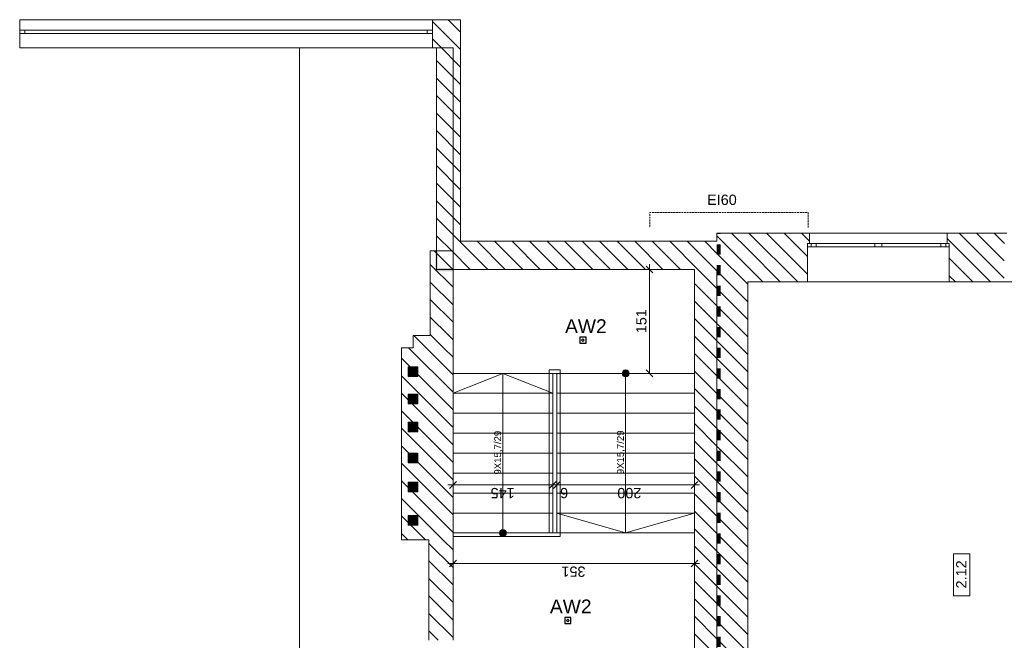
# Model space of a CAD drawing. Header units: millimetres. Extents: x -146116 to 602001, y -318793 to 100489.
# Tile 17 of 100: x 293469 to 307784, y -188645 to -179625. Entities that reach past the tile are written whole.
import ezdxf

# ---------------------------------------------------------------- set-up
doc = ezdxf.new("R2010")
doc.units = ezdxf.units.MM
doc.header["$LTSCALE"] = 0.1
doc.header["$MEASUREMENT"] = 0
doc.linetypes.add('eks Rzut piętra II$0$Krawędzie ukryte', pattern=[391.222223, 282.222223, -109])
for name, color, linetype, lineweight in [('eks Rzut piętra II$0$2D - Ogólne_Nr_pióra__38', 8, 'Continuous', 13), ('eks Rzut piętra II$0$Nowe_220-A Ściany_Nr_pióra__27', 8, 'Continuous', 25), ('eks Rzut piętra II$0$Nowe_2D - Ogólne_Nr_pióra__38', 8, 'Continuous', 13), ('eks Rzut piętra II$0$Nowe_830-G Teksty Etykiety_Nr_pióra__38', 8, 'Continuous', 13), ('eks Rzut piętra II$0$poziom_3 (1)_7_0_Nr_pióra__21_Nr_pióra__7', 8, 'Continuous', 18), ('eks Rzut piętra II$0$poziom_3 (1)_7_2D - Ogólne_Nr_pióra__1_Nr_pióra__7', 8, 'Continuous', 18), ('eks Rzut piętra II$0$poziom_3 (1)_7_2D - Ogólne_Nr_pióra__7_Nr_pióra__7', 8, 'Continuous', 18), ('eks Rzut piętra II$0$poziom_3 (1)_7_Konstrukcja - Schody_Nr_pióra__81_Nr_pióra__1', 8, 'Continuous', 18), ('eks Rzut piętra II$0$poziom_3 (1)_7_Konstrukcja - Stropy_Nr_pióra__81_Nr_pióra__1', 8, 'Continuous', 18), ('eks Rzut piętra II$0$poziom_3 (1)_7_Konstrukcja - Ściany zew_Nr_pióra__107_Nr_pióra__11', 8, 'Continuous', 18), ('eks Rzut piętra II$0$poziom_3 (1)_7_Konstrukcja - Ściany zew_Nr_pióra__27_Nr_pióra__7', 8, 'Continuous', 18), ('eks Rzut piętra II$0$poziom_3 (1)_7_Metryczki pomieszczeń ArchiCADa_Nr_pióra__6_Nr_pióra__5', 8, 'Continuous', 18), ('eks Rzut piętra II$0$poziom_3 (1)_7_Okna ArchiCADa_Nr_pióra__101_Nr_pióra__252', 8, 'Continuous', 18), ('eks Rzut piętra II$0$poziom_3 (1)_7_Okna ArchiCADa_Nr_pióra__27_Nr_pióra__7', 8, 'Continuous', 18), ('eks Rzut piętra II$0$poziom_3 (1)_7_Okna ArchiCADa_Nr_pióra__81_Nr_pióra__1', 8, 'Continuous', 18), ('Oświetlenie ewakuacyjne', 3, 'Continuous', 20)]:
    doc.layers.add(name, color=color, linetype=linetype, lineweight=lineweight)
for name, color, linetype in [('eks Rzut piętra II$0$poziom_3 (1)_7_2D - Ogólne_Nr_pióra__19', 8, 'Continuous'), ('eks Rzut piętra II$0$poziom_3 (1)_7_Konstrukcja - Schody', 8, 'Continuous'), ('LUXIONA', 92, 'Continuous')]:
    doc.layers.add(name, color=color, linetype=linetype)
doc.styles.add('ARIAL', font='arial.ttf')
doc.styles.add('eks Rzut piętra II$0$GENERATED_STYLE_1', font='arial.ttf')
doc.styles.add('eks Rzut piętra II$0$GENERATED_STYLE_3', font='arial.ttf')
pattern_1 = [(135, (238251.98, 12155.94), (127.2792, 127.2792), [])]

# ---------------------------------------------------------------- blocks, each defined once
blk = doc.blocks.new('*X153')
at = {"layer": 'eks Rzut piętra II$0$2D - Ogólne_Nr_pióra__38', "linetype": 'Continuous', "lineweight": 13}
for points in [[(75749, -25002), (75734, -25002), (75734, -25048), (75749, -25048)], [(75749, -25048), (75734, -25048), (75734, -25058), (75749, -25058)], [(75899, -25002), (75899, -25048), (76049, -25048), (76049, -25002)], [(76049, -25048), (75899, -25048), (75899, -25058), (76049, -25058)], [(76199, -25002), (76199, -25048), (76349, -25048), (76349, -25002)], [(76349, -25048), (76199, -25048), (76199, -25058), (76349, -25058)], [(76499, -25002), (76499, -25048), (76649, -25048), (76649, -25002)], [(76649, -25048), (76499, -25048), (76499, -25058), (76649, -25058)], [(76799, -25002), (76799, -25048), (76949, -25048), (76949, -25002)], [(76949, -25048), (76799, -25048), (76799, -25058), (76949, -25058)], [(77099, -25002), (77099, -25048), (77249, -25048), (77249, -25002)], [(77249, -25048), (77099, -25048), (77099, -25058), (77249, -25058)], [(77399, -25002), (77399, -25048), (77549, -25048), (77549, -25002)], [(77549, -25048), (77399, -25048), (77399, -25058), (77549, -25058)], [(77699, -25002), (77699, -25048), (77849, -25048), (77849, -25002)], [(77849, -25048), (77699, -25048), (77699, -25058), (77849, -25058)], [(77999, -25002), (77999, -25048), (78149, -25048), (78149, -25002)], [(78149, -25048), (77999, -25048), (77999, -25058), (78149, -25058)], [(78299, -25002), (78299, -25048), (78449, -25048), (78449, -25002)], [(78449, -25048), (78299, -25048), (78299, -25058), (78449, -25058)], [(78599, -25002), (78599, -25048), (78749, -25048), (78749, -25002)], [(78749, -25048), (78599, -25048), (78599, -25058), (78749, -25058)], [(78899, -25002), (78899, -25048), (79049, -25048), (79049, -25002)], [(79049, -25048), (78899, -25048), (78899, -25058), (79049, -25058)], [(79199, -25002), (79199, -25048), (79349, -25048), (79349, -25002)], [(79349, -25048), (79199, -25048), (79199, -25058), (79349, -25058)], [(79499, -25002), (79499, -25048), (79649, -25048), (79649, -25002)], [(79649, -25048), (79499, -25048), (79499, -25058), (79649, -25058)], [(79799, -25002), (79799, -25048), (79949, -25048), (79949, -25002)], [(79949, -25048), (79799, -25048), (79799, -25058), (79949, -25058)], [(80099, -25002), (80099, -25048), (80249, -25048), (80249, -25002)], [(80249, -25048), (80099, -25048), (80099, -25058), (80249, -25058)], [(80399, -25002), (80399, -25048), (80549, -25048), (80549, -25002)], [(80549, -25048), (80399, -25048), (80399, -25058), (80549, -25058)], [(80699, -25002), (80699, -25048), (80849, -25048), (80849, -25002)], [(80849, -25048), (80699, -25048), (80699, -25058), (80849, -25058)], [(80999, -25002), (80999, -25048), (81149, -25048), (81149, -25002)], [(81149, -25048), (80999, -25048), (80999, -25058), (81149, -25058)], [(81299, -25002), (81299, -25048), (81449, -25048), (81449, -25002)], [(81449, -25048), (81299, -25048), (81299, -25058), (81449, -25058)], [(81599, -25002), (81599, -25048), (81749, -25048), (81749, -25002)], [(81749, -25048), (81599, -25048), (81599, -25058), (81749, -25058)], [(81899, -25002), (81899, -25048), (82049, -25048), (82049, -25002)], [(82049, -25048), (81899, -25048), (81899, -25058), (82049, -25058)], [(82199, -25002), (82199, -25048), (82349, -25048), (82349, -25002)], [(82349, -25048), (82199, -25048), (82199, -25058), (82349, -25058)], [(82499, -25002), (82499, -25048), (82621, -25048), (82621, -25002)], [(82499, -25058), (82621, -25058), (82621, -25048), (82499, -25048)]]:
    blk.add_hatch(color=30, dxfattribs=at).paths.add_polyline_path(points)
blk = doc.blocks.new('eks Rzut piętra II$0$Wypełnienie_3', base_point=(0, 1500))
at = {"layer": 'eks Rzut piętra II$0$2D - Ogólne_Nr_pióra__38', "color": 30, "linetype": 'Continuous', "lineweight": 13}
blk.add_blockref('*X153', (0, 0), dxfattribs=at)
blk = doc.blocks.new('eks Rzut piętra II')
at = {"layer": 'eks Rzut piętra II$0$poziom_3 (1)_7_2D - Ogólne_Nr_pióra__19', "linetype": 'Continuous', "lineweight": 0}
for points in [[(198784, 28488), (199041, 28488), (199041, 28537), (198821, 28537), (198821, 28784), (198784, 28784)], [(198392, 27101), (198392, 26961), (198532, 26961), (198532, 27101)], [(198392, 26704), (198392, 26564), (198532, 26564), (198532, 26704)], [(198392, 26295), (198392, 26155), (198532, 26155), (198532, 26295)], [(198392, 25844), (198392, 25704), (198532, 25704), (198532, 25844)], [(198392, 25423), (198392, 25283), (198532, 25283), (198532, 25423)], [(198392, 24939), (198392, 24799), (198532, 24799), (198532, 24939)]]:
    blk.add_hatch(color=256, dxfattribs=at).paths.add_polyline_path(points)
at = {"layer": 'eks Rzut piętra II$0$poziom_3 (1)_7_Konstrukcja - Schody', "linetype": 'Continuous', "lineweight": 0}
for points in [[(201552, 26956), (201560, 26957), (201568, 26959), (201576, 26962), (201583, 26966), (201589, 26972), (201594, 26979), (201598, 26986), (201600, 26994), (201602, 27002), (201602, 27010), (201600, 27018), (201598, 27026), (201594, 27033), (201589, 27040), (201583, 27045), (201576, 27050), (201568, 27053), (201560, 27055), (201552, 27056), (201544, 27055), (201536, 27053), (201528, 27050), (201521, 27045), (201515, 27040), (201510, 27033), (201506, 27026), (201504, 27018), (201502, 27010), (201502, 27002), (201504, 26994), (201506, 26986), (201510, 26979), (201515, 26972), (201521, 26966), (201528, 26962), (201536, 26959), (201544, 26957)], [(199767, 24736), (199759, 24735), (199751, 24733), (199743, 24730), (199736, 24725), (199730, 24720), (199725, 24713), (199721, 24706), (199719, 24698), (199717, 24690), (199717, 24682), (199719, 24674), (199721, 24666), (199725, 24659), (199730, 24652), (199736, 24646), (199743, 24642), (199751, 24639), (199759, 24637), (199767, 24636), (199775, 24637), (199783, 24639), (199791, 24642), (199798, 24646), (199804, 24652), (199809, 24659), (199813, 24666), (199815, 24674), (199817, 24682), (199817, 24690), (199815, 24698), (199813, 24706), (199809, 24713), (199804, 24720), (199798, 24725), (199791, 24730), (199783, 24733), (199775, 24735)]]:
    blk.add_hatch(color=256, dxfattribs=at).paths.add_polyline_path(points)
at = {"layer": 'eks Rzut piętra II$0$poziom_3 (1)_7_Konstrukcja - Ściany zew_Nr_pióra__107_Nr_pióra__11', "linetype": 'Continuous', "lineweight": 18}
h = blk.add_hatch(dxfattribs=at)
h.set_pattern_fill('BLOCZKI_CERAMICZNE_0007', color=256, angle=270, style=0, pattern_type=2)
h.set_pattern_definition(pattern_1)
h.paths.add_polyline_path([(198742, 31736), (198802, 31736), (199152, 32146), (198742, 32146)])
h = blk.add_hatch(dxfattribs=at)
h.set_pattern_fill('BLOCZKI_CERAMICZNE_0007', color=256, angle=270, style=0, pattern_type=2)
h.set_pattern_definition(pattern_1)
h.paths.add_polyline_path([(199152, 28926), (199152, 32146), (198802, 31736), (198802, 28516)])
h = blk.add_hatch(dxfattribs=at)
h.set_pattern_fill('BLOCZKI_CERAMICZNE_0007', color=256, angle=270, style=0, pattern_type=2)
h.set_pattern_definition(pattern_1)
h.paths.add_polyline_path([(202877, 28926), (199152, 28926), (198802, 28516), (202877, 28516)])
h = blk.add_hatch(dxfattribs=at)
h.set_pattern_fill('BLOCZKI_CERAMICZNE_0007', color=256, angle=270, style=0, pattern_type=2)
h.set_pattern_definition(pattern_1)
h.paths.add_polyline_path([(203327, 22416), (203327, 29046), (202877, 29046), (202877, 22416)])
h = blk.add_hatch(dxfattribs=at)
h.set_pattern_fill('BLOCZKI_CERAMICZNE_0007', color=256, angle=270, style=0, pattern_type=2)
h.set_pattern_definition(pattern_1)
h.paths.add_polyline_path([(203327, 28336), (204197, 28336), (204197, 28896), (204227, 28896), (204227, 29046), (203327, 29046)])
h = blk.add_hatch(dxfattribs=at)
h.set_pattern_fill('BLOCZKI_CERAMICZNE_0007', color=256, angle=270, style=0, pattern_type=2)
h.set_pattern_definition(pattern_1)
h.paths.add_polyline_path([(207057, 28336), (207057, 28896), (207092, 28896), (207092, 29046), (206227, 29046), (206227, 28896), (206257, 28896), (206257, 28336)])
h = blk.add_hatch(dxfattribs=at)
h.set_pattern_fill('BLOCZKI_CERAMICZNE_0007', color=256, angle=270, style=0, pattern_type=2)
h.set_pattern_definition(pattern_1)
h.paths.add_polyline_path([(199042, 27556), (199042, 28786), (198712, 28786), (198712, 27556)])
h = blk.add_hatch(dxfattribs=at)
h.set_pattern_fill('BLOCZKI_CERAMICZNE_0007', color=256, angle=270, style=0, pattern_type=2)
h.set_pattern_definition(pattern_1)
h.paths.add_polyline_path([(202877, 22416), (202877, 28516), (202552, 28516), (202552, 22616)])
h = blk.add_hatch(dxfattribs=at)
h.set_pattern_fill('BLOCZKI_CERAMICZNE_0007', color=256, angle=270, style=0, pattern_type=2)
h.set_pattern_definition(pattern_1)
h.paths.add_polyline_path([(199042, 27376), (199042, 27556), (198462, 27556), (198462, 27376)])
h = blk.add_hatch(dxfattribs=at)
h.set_pattern_fill('BLOCZKI_CERAMICZNE_0007', color=256, angle=270, style=0, pattern_type=2)
h.set_pattern_definition(pattern_1)
h.paths.add_polyline_path([(199042, 24586), (199042, 27376), (198292, 27376), (198292, 24586)])
h = blk.add_hatch(dxfattribs=at)
h.set_pattern_fill('BLOCZKI_CERAMICZNE_0007', color=256, angle=270, style=0, pattern_type=2)
h.set_pattern_definition(pattern_1)
h.paths.add_polyline_path([(198692, 23126), (199042, 23126), (199042, 24586), (198692, 24586)])
at = {"layer": 'eks Rzut piętra II$0$Nowe_220-A Ściany_Nr_pióra__27', "linetype": 'Continuous', "lineweight": 18}
for p, q in [((201948, 28466), (201848, 28566)), ((201898, 28516), (201898, 28591)), ((201898, 27006), (201898, 28516)), ((201848, 27056), (201948, 26956)), ((201848, 27056), (201948, 26956)), ((199042, 25384), (198967, 25384)), ((199092, 25434), (198992, 25334)), ((199042, 25478), (199042, 25290)), ((200492, 25384), (199042, 25384)), ((200442, 25334), (200542, 25434)), ((200442, 25334), (200542, 25434)), ((200492, 25478), (200492, 25290)), ((200552, 25384), (200492, 25384)), ((200502, 25334), (200602, 25434)), ((200502, 25334), (200602, 25434)), ((200552, 25478), (200552, 25290)), ((202552, 25384), (200552, 25384)), ((202502, 25334), (202602, 25434)), ((202627, 25384), (202552, 25384)), ((199042, 24336), (199042, 24148)), ((202552, 24336), (202552, 24148)), ((199042, 24242), (198967, 24242)), ((199092, 24292), (198992, 24192)), ((202552, 24242), (199042, 24242)), ((202502, 24192), (202602, 24292)), ((202627, 24242), (202552, 24242))]:
    blk.add_line(p, q, dxfattribs=at)
at = {"layer": 'eks Rzut piętra II$0$Nowe_2D - Ogólne_Nr_pióra__38', "linetype": 'eks Rzut piętra II$0$Krawędzie ukryte', "lineweight": 13, "flags": 128}
blk.add_lwpolyline([(204207, 29126), (204207, 29343), (201902, 29343), (201902, 29126)], dxfattribs=at)
at = {"layer": 'eks Rzut piętra II$0$poziom_3 (1)_7_0_Nr_pióra__21_Nr_pióra__7', "linetype": 'Continuous', "lineweight": 18, "flags": 128}
blk.add_lwpolyline([(199042, 24636), (200602, 24636), (200602, 27056), (200442, 27056), (200442, 24686)], dxfattribs=at)
at = {"layer": 'eks Rzut piętra II$0$poziom_3 (1)_7_2D - Ogólne_Nr_pióra__1_Nr_pióra__7', "linetype": 'Continuous', "lineweight": 18, "flags": 128}
for points in [[(198392, 27101), (198532, 27101), (198532, 26961), (198392, 26961)], [(198392, 26704), (198532, 26704), (198532, 26564), (198392, 26564)], [(198392, 26295), (198532, 26295), (198532, 26155), (198392, 26155)], [(198392, 25844), (198532, 25844), (198532, 25704), (198392, 25704)], [(198392, 25423), (198532, 25423), (198532, 25283), (198392, 25283)], [(198392, 24939), (198532, 24939), (198532, 24799), (198392, 24799)]]:
    blk.add_lwpolyline(points, close=True, dxfattribs=at)
at = {"layer": 'eks Rzut piętra II$0$poziom_3 (1)_7_2D - Ogólne_Nr_pióra__1_Nr_pióra__7', "linetype": 'Continuous', "lineweight": 18}
for centre in [(198464, 26259), (198464, 26192), (198464, 25808), (198464, 25741), (198464, 24903), (198464, 24835)]:
    blk.add_ellipse(centre, major_axis=(0, 33.6), ratio=0.860295, dxfattribs=at)
at = {"layer": 'eks Rzut piętra II$0$poziom_3 (1)_7_2D - Ogólne_Nr_pióra__7_Nr_pióra__7', "linetype": 'Continuous', "lineweight": 18}
for p, q in [((198392, 27101), (198532, 26961)), ((198392, 26704), (198532, 26564)), ((198392, 26295), (198532, 26155)), ((198392, 25844), (198532, 25704)), ((198392, 25423), (198532, 25283)), ((198392, 24939), (198532, 24799))]:
    blk.add_line(p, q, dxfattribs=at)
at = {"layer": 'eks Rzut piętra II$0$poziom_3 (1)_7_Konstrukcja - Schody_Nr_pióra__81_Nr_pióra__1', "linetype": 'Continuous', "lineweight": 18}
for p, q in [((199042, 24686), (199042, 27006)), ((200492, 27006), (199042, 27006)), ((200492, 27006), (199042, 27006)), ((199767, 27006), (199042, 26716)), ((199767, 24686), (199767, 27006)), ((199767, 27006), (200492, 26716)), ((200492, 24686), (200492, 27006)), ((200552, 27006), (200552, 24686)), ((202552, 27006), (200552, 27006)), ((202552, 27006), (200552, 27006)), ((201552, 27006), (201552, 24686)), ((202552, 27006), (202552, 24686)), ((200492, 26716), (199042, 26716)), ((202552, 26716), (200552, 26716)), ((200492, 26426), (199042, 26426)), ((202552, 26426), (200552, 26426)), ((200492, 26136), (199042, 26136)), ((202552, 26136), (200552, 26136)), ((200492, 25846), (199042, 25846)), ((202552, 25846), (200552, 25846)), ((200492, 25556), (199042, 25556)), ((202552, 25556), (200552, 25556)), ((200492, 25266), (199042, 25266)), ((202552, 25266), (200552, 25266)), ((200492, 24976), (199042, 24976)), ((202552, 24976), (200552, 24976)), ((201552, 24686), (200552, 24976)), ((201552, 24686), (202552, 24976)), ((200492, 24686), (199042, 24686)), ((200492, 24686), (199042, 24686)), ((202552, 24686), (200552, 24686)), ((202552, 24686), (200552, 24686))]:
    blk.add_line(p, q, dxfattribs=at)
for centre in [(201552, 27006), (199767, 24686)]:
    blk.add_circle(centre, 50, dxfattribs=at)
at = {"layer": 'eks Rzut piętra II$0$poziom_3 (1)_7_Konstrukcja - Stropy_Nr_pióra__81_Nr_pióra__1', "linetype": 'Continuous', "lineweight": 18, "flags": 128}
for points in [[(202002, 10886), (202002, 22616), (202552, 22616), (202552, 24686), (202002, 24686), (199042, 24686), (199042, 31736), (196812, 31736), (196812, 3886), (199042, 3886), (199042, 10886)], [(199042, 27006), (199042, 28516), (202552, 28516), (202552, 27006)], [(223567, 22156), (203327, 22156), (203327, 28336), (223567, 28336), (223567, 23756)]]:
    blk.add_lwpolyline(points, close=True, dxfattribs=at)
at = {"layer": 'eks Rzut piętra II$0$poziom_3 (1)_7_Konstrukcja - Ściany zew_Nr_pióra__27_Nr_pióra__7', "linetype": 'Continuous', "lineweight": 18}
for p, q in [((192742, 32146), (192742, 31996)), ((198742, 32146), (198742, 31996)), ((192742, 31996), (192742, 31946)), ((192742, 31946), (192742, 31736)), ((198742, 31996), (198742, 31946)), ((198742, 31946), (198742, 31736)), ((204227, 29046), (204227, 28896)), ((206227, 29046), (206227, 28896)), ((204227, 28896), (204197, 28896)), ((204197, 28896), (204197, 28846)), ((204197, 28846), (204197, 28336)), ((206227, 28896), (206257, 28896)), ((206257, 28896), (206257, 28846)), ((206257, 28846), (206257, 28336))]:
    blk.add_line(p, q, dxfattribs=at)
at = {"layer": 'eks Rzut piętra II$0$poziom_3 (1)_7_Konstrukcja - Ściany zew_Nr_pióra__27_Nr_pióra__7', "linetype": 'Continuous', "lineweight": 18, "flags": 128}
for points in [[(199152, 32146), (198742, 32146)], [(199152, 28926), (199152, 32146)], [(198742, 31736), (198802, 31736)], [(198802, 31736), (198802, 28516)], [(202877, 28926), (199152, 28926)], [(203327, 29046), (202877, 29046)], [(202877, 29046), (202877, 28926)], [(204227, 29046), (203327, 29046)], [(207092, 29046), (206227, 29046)], [(199042, 28786), (198712, 28786)], [(198712, 28786), (198712, 27556)], [(199042, 27556), (199042, 28786)], [(198802, 28516), (202552, 28516)], [(202552, 28516), (202552, 22616)], [(202877, 28516), (202877, 22416)], [(203327, 22416), (203327, 28336)], [(203327, 28336), (204197, 28336)], [(206257, 28336), (207057, 28336)], [(198712, 27556), (198462, 27556)], [(198462, 27556), (198462, 27376)], [(199042, 27376), (199042, 27556)], [(198462, 27376), (198292, 27376)], [(198292, 27376), (198292, 24586)], [(199042, 24586), (199042, 27376)], [(198292, 24586), (198692, 24586)], [(198692, 24586), (198692, 23126)], [(199042, 23126), (199042, 24586)]]:
    blk.add_lwpolyline(points, dxfattribs=at)
at = {"layer": 'eks Rzut piętra II$0$poziom_3 (1)_7_Metryczki pomieszczeń ArchiCADa_Nr_pióra__6_Nr_pióra__5', "linetype": 'Continuous', "lineweight": 18}
for p, q in [((206320, 23774), (206320, 24384)), ((206320, 24384), (206555, 24384)), ((206555, 24384), (206555, 23774)), ((206555, 23774), (206320, 23774))]:
    blk.add_line(p, q, dxfattribs=at)
at = {"layer": 'eks Rzut piętra II$0$poziom_3 (1)_7_Okna ArchiCADa_Nr_pióra__101_Nr_pióra__252', "linetype": 'Continuous', "lineweight": 18}
for p, q in [((192742, 31996), (192817, 31996)), ((192817, 31946), (192742, 31946)), ((192817, 31996), (192817, 31946)), ((198667, 31946), (198667, 31996)), ((198667, 31996), (198742, 31996)), ((198742, 31946), (198667, 31946)), ((204197, 28896), (204322, 28896)), ((204322, 28846), (204197, 28846)), ((204322, 28896), (204322, 28846)), ((205177, 28846), (205177, 28896)), ((205177, 28896), (205227, 28896)), ((205227, 28846), (205177, 28846)), ((205227, 28896), (205277, 28896)), ((205277, 28846), (205227, 28846)), ((205277, 28896), (205277, 28846)), ((206132, 28846), (206132, 28896)), ((206132, 28896), (206257, 28896)), ((206257, 28846), (206132, 28846))]:
    blk.add_line(p, q, dxfattribs=at)
at = {"layer": 'eks Rzut piętra II$0$poziom_3 (1)_7_Okna ArchiCADa_Nr_pióra__27_Nr_pióra__7', "linetype": 'Continuous', "lineweight": 18}
for p, q in [((192742, 31996), (192742, 31946)), ((198742, 31996), (198742, 31946)), ((204197, 28896), (204197, 28846)), ((204227, 28896), (204197, 28896)), ((206227, 28896), (206257, 28896)), ((206257, 28896), (206257, 28846))]:
    blk.add_line(p, q, dxfattribs=at)
at = {"layer": 'eks Rzut piętra II$0$poziom_3 (1)_7_Okna ArchiCADa_Nr_pióra__81_Nr_pióra__1', "linetype": 'Continuous', "lineweight": 18}
for p, q in [((198742, 32146), (192742, 32146)), ((192817, 31996), (198667, 31996)), ((198667, 31946), (192817, 31946)), ((198742, 31736), (192742, 31736)), ((206227, 29046), (204227, 29046)), ((204247, 28896), (204247, 28846)), ((204322, 28896), (205177, 28896)), ((205177, 28846), (204322, 28846)), ((205277, 28896), (206132, 28896)), ((206132, 28846), (205277, 28846)), ((206207, 28896), (206207, 28846)), ((206257, 28336), (204197, 28336))]:
    blk.add_line(p, q, dxfattribs=at)
at = {"layer": 'eks Rzut piętra II$0$2D - Ogólne_Nr_pióra__38', "linetype": 'Continuous', "lineweight": 13, "rotation": 270}
blk.add_blockref('eks Rzut piętra II$0$Wypełnienie_3', (229434, 104780), dxfattribs=at)
at = {"layer": 'eks Rzut piętra II$0$Nowe_220-A Ściany_Nr_pióra__27', "linetype": 'Continuous', "lineweight": 18, "char_height": 150, "attachment_point": 7, "style": 'eks Rzut piętra II$0$GENERATED_STYLE_1'}
for s, insert, rotation in [('\\A1;151', (201857, 27590), 90), ('\\A1;145', (199938, 25343), 180), ('\\A1;6', (200716, 25343), 180), ('\\A1;200', (201780, 25343), 180), ('\\A1;351', (200968, 24201), 180)]:
    blk.add_mtext(s, dxfattribs=dict(at, insert=insert, rotation=rotation))
at = {"layer": 'eks Rzut piętra II$0$Nowe_830-G Teksty Etykiety_Nr_pióra__38', "linetype": 'Continuous', "lineweight": 13, "insert": (202736, 29604), "char_height": 150, "attachment_point": 1, "style": 'eks Rzut piętra II$0$GENERATED_STYLE_3'}
blk.add_mtext('\\A1;EI60', dxfattribs=at)
at = {"layer": 'eks Rzut piętra II$0$poziom_3 (1)_7_Konstrukcja - Schody_Nr_pióra__81_Nr_pióra__1', "linetype": 'Continuous', "lineweight": 18, "char_height": 100, "attachment_point": 4, "rotation": 90, "style": 'eks Rzut piętra II$0$GENERATED_STYLE_1'}
for insert in [(199700, 25535), (201485, 25540)]:
    blk.add_mtext('\\A1;9X15,7/29', dxfattribs=dict(at, insert=insert))
at = {"layer": 'eks Rzut piętra II$0$poziom_3 (1)_7_Metryczki pomieszczeń ArchiCADa_Nr_pióra__6_Nr_pióra__5', "linetype": 'Continuous', "lineweight": 18, "insert": (206357, 23880), "char_height": 150, "attachment_point": 1, "rotation": 90, "style": 'eks Rzut piętra II$0$GENERATED_STYLE_1'}
blk.add_mtext('\\A1;2.12', dxfattribs=at)
blk = doc.blocks.new('LUXIONA - LVNO')
at = {"layer": 'LUXIONA', "color": 1, "lineweight": -2}
for p, q in [((9, 9), (0, 9)), ((0, 9), (0, 0)), ((0, 0), (9, 0)), ((9, 0), (9, 9))]:
    blk.add_line(p, q, dxfattribs=at)
blk.add_lwpolyline([(4.5, 6.3), (2.6, 4.4), (4.5, 2.6), (6.3, 4.4)], close=True, dxfattribs=at)
at = {"layer": 'LUXIONA', "color": 1, "style": 'ARIAL', "flags": 4}
for tag, p in [('TYP', (-13.8, 32.2, -23.7)), ('OBW', (-19.1, -28, -23.7))]:
    blk.add_attdef(tag, p, '', height=20, dxfattribs=at)

msp = doc.modelspace()

# ---------------------------------------------------------------- block references
at = {"layer": 'Oświetlenie ewakuacyjne'}
msp.add_blockref('eks Rzut piętra II', (100727, -211771), dxfattribs=at)

# ---------------------------------------------------------------- next in the draw order: block references
at = {"layer": 'LUXIONA'}
ref = msp.add_blockref('LUXIONA - LVNO', (301613, -184328), dxfattribs=dict(at, xscale=10, yscale=10, zscale=10))
ref.add_attrib('TYP', 'AW2', (301398, -184179, -237), dxfattribs={"color": 1, "height": 200, "style": 'ARIAL'})
ref = msp.add_blockref('LUXIONA - LVNO', (301393, -188401), dxfattribs=dict(at, xscale=10, yscale=10, zscale=10))
ref.add_attrib('TYP', 'AW2', (301178, -188252, -237), dxfattribs={"color": 1, "height": 200, "style": 'ARIAL'})

doc.saveas('drawing.dxf')
